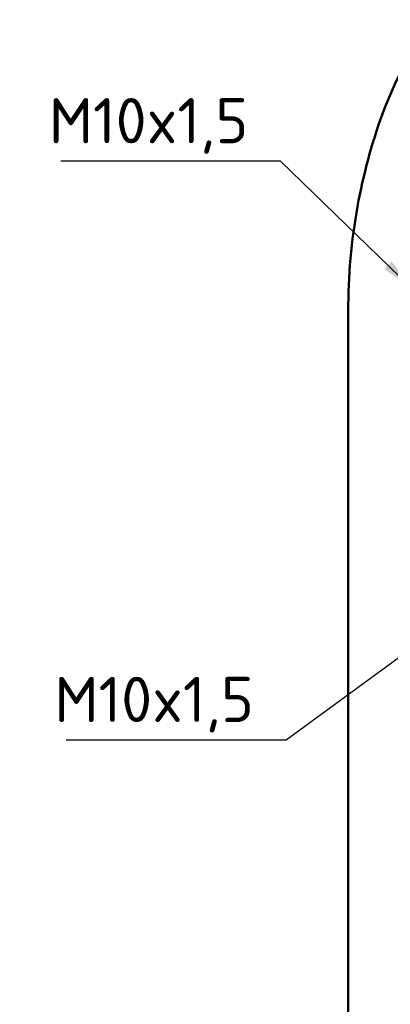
# Model space of a CAD drawing. Header units: millimetres. Extents: x 0 to 2100, y 0 to 1485.
# Tile 35 of 40: x 1631 to 1774, y 775 to 1156. Entities that reach past the tile are written whole.
import ezdxf

# ---------------------------------------------------------------- set-up
doc = ezdxf.new("R2010")
doc.units = ezdxf.units.MM
doc.header["$LTSCALE"] = 5
doc.layers.add('Sichtbar (ISO)', color=7, linetype='Continuous', lineweight=50)
doc.layers.add('Symbol (ISO)', color=7, linetype='Continuous', lineweight=25)
doc.styles.add('Notiztext (DIN)', font='isocpeur.ttf')
doc.dimstyles.new('Standard - Methode 2a (DIN)$7', dxfattribs={"dimscale": 5, "dimtxt": 3.5, "dimasz": 2.5, "dimexe": 3.175, "dimexo": 0.8, "dimgap": 0.8, "dimtad": 1, "dimtih": 1, "dimtoh": 1, "dimrnd": 1e-08, "dimtxsty": 'Notiztext (DIN)', "dimcen": 0.09, "dimdle": 10, "dimclrd": 256, "dimclre": 256, "dimclrt": 256, "dimazin": 2, "dimtfac": 1, "dimtmove": 0, "dimatfit": 3, "dimfxl": 1, "dimtolj": 1, "dimlwd": -1, "dimlwe": -1, "dimarcsym": 0})

msp = doc.modelspace()

# ---------------------------------------------------------------- linework, layer by layer
at = {"layer": 'Sichtbar (ISO)'}
msp.add_line((1758.19, 562.978), (1758.19, 1042.978), dxfattribs=at)
msp.add_open_spline([(1758.19, 1042.978), (1758.19, 1056.626), (1759.407, 1070.384), (1764.031, 1095.946), (1767.254, 1107.988), (1775.013, 1129.14), (1779.465, 1138.638), (1787.238, 1150.11), (1789.664, 1153.206), (1792.159, 1155.99)], degree=3, knots=[0, 0, 0, 0, 4.09418, 4.09418, 7.8728115, 7.8728115, 11.2754401, 11.2754401, 12.650212, 12.650212, 12.650212, 12.650212], dxfattribs=at)

# ---------------------------------------------------------------- texts
at = {"layer": 'Symbol (ISO)', "char_height": 17.5, "width": 76.08766, "attachment_point": 9, "style": 'Notiztext (DIN)'}
for insert in [(1719.554, 1104.048), (1721.69, 879.859)]:
    msp.add_mtext('{\\fISOCPEUR|b0|i0;M10x1,5}', dxfattribs=dict(at, insert=insert))

# ---------------------------------------------------------------- leaders
at = {"layer": 'Symbol (ISO)', "annotation_type": 0, "has_hookline": 1, "hookline_direction": 1, "text_width": 72.625}
for points in [[(1782.588, 1052.128), (1732.054, 1101.132), (1719.554, 1101.132)], [(1809.69, 932.289), (1734.19, 876.942), (1721.69, 876.942)]]:
    msp.add_leader(points, dimstyle='Standard - Methode 2a (DIN)$7', override={"dimgap": 0, "dimtad": 1}, dxfattribs=at)

doc.saveas('drawing.dxf')
